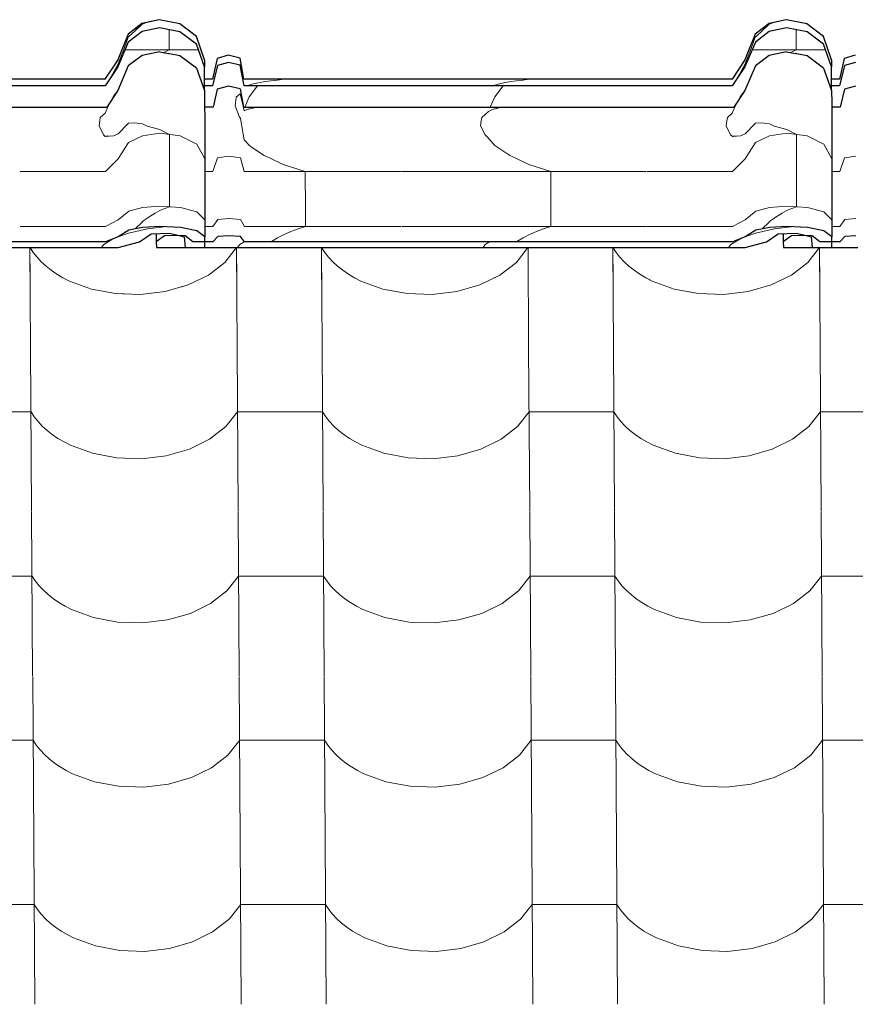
# Model space of a CAD drawing. Header units: millimetres. Extents: x -29001 to 109416, y -1251 to 13451.
# Tile 92 of 163: x -11887 to -11414, y 10428 to 10985. Entities that reach past the tile are written whole.
import ezdxf

# ---------------------------------------------------------------- set-up
doc = ezdxf.new("R2010")
doc.units = ezdxf.units.MM
doc.header["$MEASUREMENT"] = 0
for name, color, linetype in [('POHLED JIŽNÍ_1_Konstrukce - nosné', 7, 'Continuous'), ('POHLED JIŽNÍ_1_Nové_Konstrukce - krov', 7, 'Continuous'), ('POHLED JIŽNÍ_1_Nové_Konstrukce - střechy a skořepiny', 7, 'Continuous'), ('POHLED JIŽNÍ_1_Nové_Výplně - Povrchové', 7, 'Continuous')]:
    doc.layers.add(name, color=color, linetype=linetype)

# ---------------------------------------------------------------- blocks, each defined once
blk = doc.blocks.new('*X1', base_point=(-31394.74, -25864.88))
at = {"layer": 'POHLED JIŽNÍ_1_Nové_Výplně - Povrchové', "color": 21, "linetype": 'Continuous', "lineweight": 20, "true_color": 0xffaaaa}
for p, q in [((-11881.14, 10856.09), (-11880.79, 10799.61)), ((-11881.12, 10856.09), (-11879.3, 10853.33)), ((-11879.3, 10853.33), (-11877.16, 10850.64)), ((-11770.79, 10847.74), (-11764.21, 10856.09)), ((-11764.18, 10856.09), (-11763.83, 10799.61)), ((-11716.14, 10856.09), (-11715.79, 10799.61)), ((-11716.12, 10856.09), (-11714.3, 10853.33)), ((-11714.3, 10853.33), (-11712.16, 10850.64)), ((-11605.8, 10847.74), (-11599.21, 10856.09)), ((-11599.18, 10856.09), (-11598.83, 10799.61)), ((-11551.15, 10856.09), (-11550.79, 10799.61)), ((-11551.12, 10856.09), (-11549.31, 10853.33)), ((-11549.31, 10853.33), (-11547.17, 10850.64)), ((-11440.8, 10847.74), (-11434.21, 10856.09)), ((-11434.18, 10856.09), (-11433.83, 10799.61)), ((-11877.16, 10850.64), (-11874.74, 10848.05)), ((-11874.74, 10848.05), (-11872.04, 10845.59)), ((-11780.06, 10840.57), (-11770.79, 10847.74)), ((-11712.16, 10850.64), (-11709.74, 10848.05)), ((-11709.74, 10848.05), (-11707.04, 10845.59)), ((-11615.06, 10840.57), (-11605.8, 10847.74)), ((-11547.17, 10850.64), (-11544.74, 10848.05)), ((-11544.74, 10848.05), (-11542.05, 10845.59)), ((-11450.06, 10840.57), (-11440.8, 10847.74)), ((-11872.04, 10845.59), (-11869.09, 10843.26)), ((-11869.09, 10843.26), (-11865.89, 10841.08)), ((-11865.89, 10841.08), (-11862.46, 10839.06)), ((-11791.5, 10834.98), (-11780.06, 10840.57)), ((-11707.04, 10845.59), (-11704.09, 10843.26)), ((-11704.09, 10843.26), (-11700.89, 10841.08)), ((-11700.89, 10841.08), (-11697.47, 10839.06)), ((-11626.5, 10834.98), (-11615.06, 10840.57)), ((-11542.05, 10845.59), (-11539.09, 10843.26)), ((-11539.09, 10843.26), (-11535.89, 10841.08)), ((-11535.89, 10841.08), (-11532.47, 10839.06)), ((-11461.51, 10834.98), (-11450.06, 10840.57)), ((-11862.46, 10839.06), (-11858.83, 10837.21)), ((-11858.83, 10837.21), (-11846.36, 10832.64)), ((-11804.54, 10831.25), (-11791.5, 10834.98)), ((-11697.47, 10839.06), (-11693.83, 10837.21)), ((-11693.83, 10837.21), (-11681.36, 10832.64)), ((-11639.54, 10831.25), (-11626.5, 10834.98)), ((-11532.47, 10839.06), (-11528.84, 10837.21)), ((-11528.84, 10837.21), (-11516.36, 10832.64)), ((-11474.54, 10831.25), (-11461.51, 10834.98)), ((-11846.36, 10832.64), (-11832.68, 10830.05)), ((-11832.68, 10830.05), (-11818.5, 10829.58)), ((-11818.5, 10829.58), (-11804.54, 10831.25)), ((-11681.36, 10832.64), (-11667.69, 10830.05)), ((-11667.69, 10830.05), (-11653.5, 10829.58)), ((-11653.5, 10829.58), (-11639.54, 10831.25)), ((-11516.36, 10832.64), (-11502.69, 10830.05)), ((-11502.69, 10830.05), (-11488.51, 10829.58)), ((-11488.51, 10829.58), (-11474.54, 10831.25)), ((-11880.79, 10799.27), (-11880.21, 10706.6)), ((-11763.82, 10799.27), (-11763.24, 10706.6)), ((-11715.79, 10799.27), (-11715.21, 10706.6)), ((-11598.83, 10799.27), (-11598.25, 10706.6)), ((-11550.79, 10799.27), (-11550.21, 10706.6)), ((-11433.83, 10799.27), (-11433.25, 10706.6)), ((-11880.56, 10763.12), (-11904.58, 10763.12)), ((-11880.56, 10763.12), (-11878.72, 10760.33)), ((-11770.21, 10754.73), (-11763.6, 10763.12)), ((-11739.58, 10763.12), (-11763.6, 10763.12)), ((-11715.56, 10763.12), (-11739.58, 10763.12)), ((-11715.56, 10763.12), (-11713.72, 10760.33)), ((-11605.22, 10754.73), (-11598.6, 10763.12)), ((-11574.58, 10763.12), (-11598.6, 10763.12)), ((-11550.57, 10763.12), (-11574.58, 10763.12)), ((-11550.57, 10763.12), (-11548.72, 10760.33)), ((-11440.22, 10754.73), (-11433.6, 10763.12)), ((-11409.59, 10763.12), (-11433.6, 10763.12)), ((-11878.72, 10760.33), (-11876.58, 10757.63)), ((-11876.58, 10757.63), (-11874.16, 10755.04)), ((-11713.72, 10760.33), (-11711.58, 10757.63)), ((-11711.58, 10757.63), (-11709.16, 10755.04)), ((-11548.72, 10760.33), (-11546.59, 10757.63)), ((-11546.59, 10757.63), (-11544.16, 10755.04)), ((-11874.16, 10755.04), (-11871.46, 10752.58)), ((-11871.46, 10752.58), (-11868.51, 10750.25)), ((-11779.48, 10747.56), (-11770.21, 10754.73)), ((-11709.16, 10755.04), (-11706.46, 10752.58)), ((-11706.46, 10752.58), (-11703.51, 10750.25)), ((-11614.48, 10747.56), (-11605.22, 10754.73)), ((-11544.16, 10755.04), (-11541.47, 10752.58)), ((-11541.47, 10752.58), (-11538.51, 10750.25)), ((-11449.48, 10747.56), (-11440.22, 10754.73)), ((-11868.51, 10750.25), (-11865.31, 10748.07)), ((-11865.31, 10748.07), (-11861.88, 10746.05)), ((-11861.88, 10746.05), (-11858.25, 10744.21)), ((-11790.92, 10741.97), (-11779.48, 10747.56)), ((-11703.51, 10750.25), (-11700.31, 10748.07)), ((-11700.31, 10748.07), (-11696.88, 10746.05)), ((-11696.88, 10746.05), (-11693.25, 10744.21)), ((-11625.92, 10741.97), (-11614.48, 10747.56)), ((-11538.51, 10750.25), (-11535.31, 10748.07)), ((-11535.31, 10748.07), (-11531.89, 10746.05)), ((-11531.89, 10746.05), (-11528.25, 10744.21)), ((-11460.93, 10741.97), (-11449.48, 10747.56)), ((-11858.25, 10744.21), (-11845.78, 10739.63)), ((-11803.96, 10738.24), (-11790.92, 10741.97)), ((-11693.25, 10744.21), (-11680.78, 10739.63)), ((-11638.96, 10738.24), (-11625.92, 10741.97)), ((-11528.25, 10744.21), (-11515.78, 10739.63)), ((-11473.96, 10738.24), (-11460.93, 10741.97)), ((-11845.78, 10739.63), (-11832.1, 10737.05)), ((-11832.1, 10737.05), (-11817.92, 10736.57)), ((-11817.92, 10736.57), (-11803.96, 10738.24)), ((-11680.78, 10739.63), (-11667.1, 10737.05)), ((-11667.1, 10737.05), (-11652.92, 10736.57)), ((-11652.92, 10736.57), (-11638.96, 10738.24)), ((-11515.78, 10739.63), (-11502.11, 10737.05)), ((-11502.11, 10737.05), (-11487.93, 10736.57)), ((-11487.93, 10736.57), (-11473.96, 10738.24)), ((-11880.2, 10706.27), (-11879.63, 10613.59)), ((-11763.24, 10706.27), (-11762.66, 10613.59)), ((-11715.21, 10706.27), (-11714.63, 10613.59)), ((-11598.24, 10706.27), (-11597.66, 10613.59)), ((-11550.21, 10706.27), (-11549.63, 10613.59)), ((-11433.25, 10706.27), (-11432.67, 10613.59)), ((-11879.98, 10670.11), (-11904, 10670.11)), ((-11879.98, 10670.11), (-11878.14, 10667.32)), ((-11769.63, 10661.72), (-11763.02, 10670.11)), ((-11739, 10670.11), (-11763.02, 10670.11)), ((-11714.98, 10670.11), (-11739, 10670.11)), ((-11714.98, 10670.11), (-11713.14, 10667.32)), ((-11604.63, 10661.72), (-11598.02, 10670.11)), ((-11574, 10670.11), (-11598.02, 10670.11)), ((-11549.98, 10670.11), (-11574, 10670.11)), ((-11549.98, 10670.11), (-11548.14, 10667.32)), ((-11439.64, 10661.72), (-11433.02, 10670.11)), ((-11409, 10670.11), (-11433.02, 10670.11)), ((-11878.14, 10667.32), (-11876, 10664.62)), ((-11876, 10664.62), (-11873.58, 10662.03)), ((-11873.58, 10662.03), (-11870.88, 10659.57)), ((-11713.14, 10667.32), (-11711, 10664.62)), ((-11711, 10664.62), (-11708.58, 10662.03)), ((-11708.58, 10662.03), (-11705.88, 10659.57)), ((-11548.14, 10667.32), (-11546, 10664.62)), ((-11546, 10664.62), (-11543.58, 10662.03)), ((-11543.58, 10662.03), (-11540.88, 10659.57)), ((-11870.88, 10659.57), (-11867.92, 10657.24)), ((-11867.92, 10657.24), (-11864.73, 10655.06)), ((-11778.9, 10654.55), (-11769.63, 10661.72)), ((-11705.88, 10659.57), (-11702.93, 10657.24)), ((-11702.93, 10657.24), (-11699.73, 10655.06)), ((-11613.9, 10654.55), (-11604.63, 10661.72)), ((-11540.88, 10659.57), (-11537.93, 10657.24)), ((-11537.93, 10657.24), (-11534.73, 10655.06)), ((-11448.9, 10654.55), (-11439.64, 10661.72)), ((-11864.73, 10655.06), (-11861.3, 10653.04)), ((-11861.3, 10653.04), (-11857.67, 10651.2)), ((-11857.67, 10651.2), (-11845.2, 10646.62)), ((-11790.34, 10648.96), (-11778.9, 10654.55)), ((-11699.73, 10655.06), (-11696.3, 10653.04)), ((-11696.3, 10653.04), (-11692.67, 10651.2)), ((-11692.67, 10651.2), (-11680.2, 10646.62)), ((-11625.34, 10648.96), (-11613.9, 10654.55)), ((-11534.73, 10655.06), (-11531.31, 10653.04)), ((-11531.31, 10653.04), (-11527.67, 10651.2)), ((-11527.67, 10651.2), (-11515.2, 10646.62)), ((-11460.34, 10648.96), (-11448.9, 10654.55)), ((-11845.2, 10646.62), (-11831.52, 10644.04)), ((-11817.34, 10643.57), (-11803.37, 10645.24)), ((-11803.37, 10645.24), (-11790.34, 10648.96)), ((-11680.2, 10646.62), (-11666.52, 10644.04)), ((-11652.34, 10643.57), (-11638.38, 10645.24)), ((-11638.38, 10645.24), (-11625.34, 10648.96)), ((-11515.2, 10646.62), (-11501.53, 10644.04)), ((-11487.34, 10643.57), (-11473.38, 10645.24)), ((-11473.38, 10645.24), (-11460.34, 10648.96)), ((-11831.52, 10644.04), (-11817.34, 10643.57)), ((-11666.52, 10644.04), (-11652.34, 10643.57)), ((-11501.53, 10644.04), (-11487.34, 10643.57)), ((-11879.62, 10613.26), (-11879.04, 10520.58)), ((-11762.66, 10613.26), (-11762.08, 10520.58)), ((-11714.63, 10613.26), (-11714.05, 10520.58)), ((-11597.66, 10613.26), (-11597.08, 10520.58)), ((-11549.63, 10613.26), (-11549.05, 10520.58)), ((-11432.67, 10613.26), (-11432.09, 10520.58)), ((-11879.4, 10577.1), (-11903.41, 10577.1)), ((-11879.4, 10577.1), (-11877.56, 10574.31)), ((-11877.56, 10574.31), (-11875.42, 10571.61)), ((-11769.05, 10568.71), (-11762.43, 10577.1)), ((-11738.42, 10577.1), (-11762.43, 10577.1)), ((-11714.4, 10577.1), (-11738.42, 10577.1)), ((-11714.4, 10577.1), (-11712.56, 10574.31)), ((-11712.56, 10574.31), (-11710.42, 10571.61)), ((-11604.05, 10568.71), (-11597.44, 10577.1)), ((-11573.42, 10577.1), (-11597.44, 10577.1)), ((-11549.4, 10577.1), (-11573.42, 10577.1)), ((-11549.4, 10577.1), (-11547.56, 10574.31)), ((-11547.56, 10574.31), (-11545.42, 10571.61)), ((-11439.05, 10568.71), (-11432.44, 10577.1)), ((-11408.42, 10577.1), (-11432.44, 10577.1)), ((-11875.42, 10571.61), (-11872.99, 10569.02)), ((-11872.99, 10569.02), (-11870.3, 10566.56)), ((-11778.31, 10561.54), (-11769.05, 10568.71)), ((-11710.42, 10571.61), (-11708, 10569.02)), ((-11708, 10569.02), (-11705.3, 10566.56)), ((-11613.32, 10561.54), (-11604.05, 10568.71)), ((-11545.42, 10571.61), (-11543, 10569.02)), ((-11543, 10569.02), (-11540.3, 10566.56)), ((-11448.32, 10561.54), (-11439.05, 10568.71)), ((-11870.3, 10566.56), (-11867.34, 10564.23)), ((-11867.34, 10564.23), (-11864.14, 10562.05)), ((-11864.14, 10562.05), (-11860.72, 10560.04)), ((-11789.76, 10555.95), (-11778.31, 10561.54)), ((-11705.3, 10566.56), (-11702.34, 10564.23)), ((-11702.34, 10564.23), (-11699.15, 10562.05)), ((-11699.15, 10562.05), (-11695.72, 10560.04)), ((-11624.76, 10555.95), (-11613.32, 10561.54)), ((-11540.3, 10566.56), (-11537.35, 10564.23)), ((-11537.35, 10564.23), (-11534.15, 10562.05)), ((-11534.15, 10562.05), (-11530.72, 10560.04)), ((-11459.76, 10555.95), (-11448.32, 10561.54)), ((-11860.72, 10560.04), (-11857.09, 10558.19)), ((-11857.09, 10558.19), (-11844.61, 10553.61)), ((-11802.79, 10552.23), (-11789.76, 10555.95)), ((-11695.72, 10560.04), (-11692.09, 10558.19)), ((-11692.09, 10558.19), (-11679.62, 10553.61)), ((-11637.8, 10552.23), (-11624.76, 10555.95)), ((-11530.72, 10560.04), (-11527.09, 10558.19)), ((-11527.09, 10558.19), (-11514.62, 10553.61)), ((-11472.8, 10552.23), (-11459.76, 10555.95)), ((-11844.61, 10553.61), (-11830.94, 10551.03)), ((-11830.94, 10551.03), (-11816.76, 10550.56)), ((-11816.76, 10550.56), (-11802.79, 10552.23)), ((-11679.62, 10553.61), (-11665.94, 10551.03)), ((-11665.94, 10551.03), (-11651.76, 10550.56)), ((-11651.76, 10550.56), (-11637.8, 10552.23)), ((-11514.62, 10553.61), (-11500.94, 10551.03)), ((-11500.94, 10551.03), (-11486.76, 10550.56)), ((-11486.76, 10550.56), (-11472.8, 10552.23)), ((-11879.04, 10520.25), (-11878.46, 10427.57)), ((-11762.08, 10520.25), (-11761.5, 10427.57)), ((-11714.04, 10520.25), (-11713.46, 10427.57)), ((-11597.08, 10520.25), (-11596.5, 10427.57)), ((-11549.05, 10520.25), (-11548.47, 10427.57)), ((-11432.08, 10520.25), (-11431.5, 10427.57)), ((-11878.82, 10484.09), (-11902.83, 10484.09)), ((-11878.82, 10484.09), (-11876.97, 10481.3)), ((-11768.47, 10475.7), (-11761.85, 10484.09)), ((-11737.84, 10484.09), (-11761.85, 10484.09)), ((-11713.82, 10484.09), (-11737.84, 10484.09)), ((-11713.82, 10484.09), (-11711.98, 10481.3)), ((-11603.47, 10475.7), (-11596.86, 10484.09)), ((-11572.84, 10484.09), (-11596.86, 10484.09)), ((-11548.82, 10484.09), (-11572.84, 10484.09)), ((-11548.82, 10484.09), (-11546.98, 10481.3)), ((-11438.47, 10475.7), (-11431.86, 10484.09)), ((-11407.84, 10484.09), (-11431.86, 10484.09)), ((-11876.97, 10481.3), (-11874.84, 10478.6)), ((-11874.84, 10478.6), (-11872.41, 10476.01)), ((-11711.98, 10481.3), (-11709.84, 10478.6)), ((-11709.84, 10478.6), (-11707.41, 10476.01)), ((-11546.98, 10481.3), (-11544.84, 10478.6)), ((-11544.84, 10478.6), (-11542.42, 10476.01)), ((-11872.41, 10476.01), (-11869.72, 10473.55)), ((-11869.72, 10473.55), (-11866.76, 10471.22)), ((-11777.73, 10468.53), (-11768.47, 10475.7)), ((-11707.41, 10476.01), (-11704.72, 10473.55)), ((-11704.72, 10473.55), (-11701.76, 10471.22)), ((-11612.74, 10468.53), (-11603.47, 10475.7)), ((-11542.42, 10476.01), (-11539.72, 10473.55)), ((-11539.72, 10473.55), (-11536.77, 10471.22)), ((-11447.74, 10468.53), (-11438.47, 10475.7)), ((-11866.76, 10471.22), (-11863.56, 10469.04)), ((-11863.56, 10469.04), (-11860.14, 10467.03)), ((-11860.14, 10467.03), (-11856.5, 10465.18)), ((-11789.18, 10462.94), (-11777.73, 10468.53)), ((-11701.76, 10471.22), (-11698.56, 10469.04)), ((-11698.56, 10469.04), (-11695.14, 10467.03)), ((-11695.14, 10467.03), (-11691.51, 10465.18)), ((-11624.18, 10462.94), (-11612.74, 10468.53)), ((-11536.77, 10471.22), (-11533.57, 10469.04)), ((-11533.57, 10469.04), (-11530.14, 10467.03)), ((-11530.14, 10467.03), (-11526.51, 10465.18)), ((-11459.18, 10462.94), (-11447.74, 10468.53)), ((-11856.5, 10465.18), (-11844.03, 10460.61)), ((-11802.21, 10459.22), (-11789.18, 10462.94)), ((-11691.51, 10465.18), (-11679.04, 10460.61)), ((-11637.21, 10459.22), (-11624.18, 10462.94)), ((-11526.51, 10465.18), (-11514.04, 10460.61)), ((-11472.22, 10459.22), (-11459.18, 10462.94)), ((-11844.03, 10460.61), (-11830.36, 10458.02)), ((-11830.36, 10458.02), (-11816.18, 10457.55)), ((-11816.18, 10457.55), (-11802.21, 10459.22)), ((-11679.04, 10460.61), (-11665.36, 10458.02)), ((-11665.36, 10458.02), (-11651.18, 10457.55)), ((-11651.18, 10457.55), (-11637.21, 10459.22)), ((-11514.04, 10460.61), (-11500.36, 10458.02)), ((-11500.36, 10458.02), (-11486.18, 10457.55)), ((-11486.18, 10457.55), (-11472.22, 10459.22))]:
    blk.add_line(p, q, dxfattribs=at)
blk = doc.blocks.new('*X2', base_point=(-31394.74, -25864.88))
at = {"layer": 'POHLED JIŽNÍ_1_Nové_Konstrukce - střechy a skořepiny', "color": 21, "linetype": 'Continuous', "lineweight": 20, "true_color": 0xffaaaa}
for p, q in [((-11881.14, 10856.09), (-11881.03, 10838.39)), ((-11881.12, 10856.09), (-11879.3, 10853.33)), ((-11879.3, 10853.33), (-11877.16, 10850.64)), ((-11770.79, 10847.74), (-11764.21, 10856.09)), ((-11764.18, 10856.09), (-11764.07, 10838.22)), ((-11716.14, 10856.09), (-11716.03, 10838.15)), ((-11716.12, 10856.09), (-11714.3, 10853.33)), ((-11714.3, 10853.33), (-11712.16, 10850.64)), ((-11605.8, 10847.74), (-11599.21, 10856.09)), ((-11599.18, 10856.09), (-11599.07, 10837.97)), ((-11551.15, 10856.09), (-11551.03, 10837.9)), ((-11551.12, 10856.09), (-11549.31, 10853.33)), ((-11549.31, 10853.33), (-11547.17, 10850.64)), ((-11440.8, 10847.74), (-11434.21, 10856.09)), ((-11434.18, 10856.09), (-11434.05, 10834.53)), ((-11877.16, 10850.64), (-11874.74, 10848.05)), ((-11874.74, 10848.05), (-11872.04, 10845.59)), ((-11780.06, 10840.57), (-11770.79, 10847.74)), ((-11712.16, 10850.64), (-11709.74, 10848.05)), ((-11709.74, 10848.05), (-11707.04, 10845.59)), ((-11615.06, 10840.57), (-11605.8, 10847.74)), ((-11547.17, 10850.64), (-11544.74, 10848.05)), ((-11544.74, 10848.05), (-11542.05, 10845.59)), ((-11450.06, 10840.57), (-11440.8, 10847.74)), ((-11872.04, 10845.59), (-11869.09, 10843.26)), ((-11869.09, 10843.26), (-11865.89, 10841.08)), ((-11865.89, 10841.08), (-11862.46, 10839.06)), ((-11791.5, 10834.98), (-11780.06, 10840.57)), ((-11707.04, 10845.59), (-11704.09, 10843.26)), ((-11704.09, 10843.26), (-11700.89, 10841.08)), ((-11700.89, 10841.08), (-11697.47, 10839.06)), ((-11620.31, 10838), (-11615.06, 10840.57)), ((-11542.05, 10845.59), (-11539.09, 10843.26)), ((-11539.09, 10843.26), (-11535.89, 10841.08)), ((-11535.89, 10841.08), (-11532.47, 10839.06)), ((-11461.51, 10834.98), (-11450.06, 10840.57)), ((-11862.46, 10839.06), (-11858.83, 10837.21)), ((-11858.83, 10837.21), (-11846.36, 10832.64)), ((-11795.15, 10833.94), (-11791.5, 10834.98)), ((-11697.47, 10839.06), (-11695.61, 10838.12)), ((-11532.47, 10839.06), (-11530.12, 10837.87)), ((-11474.54, 10831.25), (-11461.51, 10834.98)), ((-11846.36, 10832.64), (-11832.68, 10830.05)), ((-11832.68, 10830.05), (-11824.93, 10829.8)), ((-11508.18, 10831.09), (-11502.69, 10830.05)), ((-11502.69, 10830.05), (-11488.51, 10829.58)), ((-11488.51, 10829.58), (-11474.54, 10831.25))]:
    blk.add_line(p, q, dxfattribs=at)

msp = doc.modelspace()

# ---------------------------------------------------------------- linework, layer by layer
at = {"layer": 'POHLED JIŽNÍ_1_Nové_Konstrukce - krov', "color": 1, "linetype": 'Continuous', "lineweight": 25}
for p, q in [((-11817.73, 10983.03), (-11825.6, 10976.93)), ((-11808, 10985.2), (-11817.73, 10983.03)), ((-11807.87, 10980.54), (-11817.6, 10978.44)), ((-11796.29, 10982.9), (-11807.94, 10985.2)), ((-11796.22, 10978.31), (-11807.87, 10980.54)), ((-11786.9, 10975.64), (-11796.29, 10982.9)), ((-11462.73, 10983.03), (-11470.6, 10976.93)), ((-11453, 10985.2), (-11462.73, 10983.03)), ((-11452.87, 10980.54), (-11462.6, 10978.44)), ((-11441.29, 10982.9), (-11452.94, 10985.2)), ((-11441.22, 10978.31), (-11452.87, 10980.54)), ((-11431.9, 10975.64), (-11441.29, 10982.9)), ((-11825.6, 10976.93), (-11831.47, 10962.56)), ((-11817.6, 10978.44), (-11825.48, 10972.52)), ((-11786.84, 10971.28), (-11796.22, 10978.31)), ((-11782.36, 10962.56), (-11786.9, 10975.64)), ((-11470.6, 10976.93), (-11476.47, 10962.56)), ((-11462.6, 10978.44), (-11470.48, 10972.52)), ((-11431.84, 10971.28), (-11441.22, 10978.31)), ((-11427.36, 10962.56), (-11431.9, 10975.64)), ((-11825.48, 10972.52), (-11831.35, 10958.59)), ((-11782.31, 10958.59), (-11786.84, 10971.28)), ((-11470.48, 10972.52), (-11476.36, 10958.59)), ((-11427.31, 10958.59), (-11431.84, 10971.28)), ((-11817.61, 10964.91), (-11825.48, 10959)), ((-11807.88, 10967.02), (-11817.61, 10964.91)), ((-11807.88, 10967.02), (-11802.81, 10966.05)), ((-11802.23, 10965.94), (-11802.81, 10966.05)), ((-11802.4, 10966.08), (-11802.23, 10965.94)), ((-11796.23, 10964.79), (-11802.23, 10965.94)), ((-11786.85, 10957.75), (-11796.23, 10964.79)), ((-11775.18, 10963.3), (-11777.85, 10951.44)), ((-11768.95, 10965.04), (-11775.18, 10963.3)), ((-11762.16, 10963.47), (-11768.89, 10965.04)), ((-11759.98, 10951.44), (-11762.16, 10963.47)), ((-11462.61, 10964.91), (-11470.49, 10959)), ((-11452.88, 10967.02), (-11462.61, 10964.91)), ((-11452.88, 10967.02), (-11447.82, 10966.05)), ((-11447.24, 10965.94), (-11447.82, 10966.05)), ((-11447.4, 10966.08), (-11447.24, 10965.94)), ((-11441.23, 10964.79), (-11447.24, 10965.94)), ((-11431.85, 10957.75), (-11441.23, 10964.79)), ((-11420.18, 10963.3), (-11422.85, 10951.44)), ((-11413.95, 10965.04), (-11420.18, 10963.3)), ((-11831.47, 10962.56), (-11838.68, 10951.44)), ((-11831.35, 10958.59), (-11838.58, 10947.81)), ((-11825.48, 10959), (-11831.36, 10945.07)), ((-11786.85, 10957.75), (-11782.32, 10945.07)), ((-11782.36, 10962.56), (-11782.31, 10958.59)), ((-11782.31, 10947.81), (-11782.31, 10958.59)), ((-11775.07, 10959.31), (-11777.75, 10947.81)), ((-11768.83, 10961), (-11775.07, 10959.31)), ((-11762.11, 10959.47), (-11768.83, 10961)), ((-11759.93, 10947.81), (-11762.11, 10959.47)), ((-11476.47, 10962.56), (-11483.68, 10951.44)), ((-11476.36, 10958.59), (-11483.58, 10947.81)), ((-11470.49, 10959), (-11476.36, 10945.07)), ((-11431.85, 10957.75), (-11427.32, 10945.07)), ((-11427.36, 10962.56), (-11427.31, 10958.59)), ((-11427.32, 10947.81), (-11427.31, 10958.59)), ((-11420.07, 10959.31), (-11422.75, 10947.81)), ((-11413.83, 10961), (-11420.07, 10959.31)), ((-11844.17, 10951.44), (-12109.74, 10951.44)), ((-11844.12, 10947.81), (-12109.69, 10947.81)), ((-11838.63, 10951.44), (-11844.17, 10951.44)), ((-11838.58, 10947.81), (-11844.12, 10947.81)), ((-11777.75, 10947.81), (-11783.29, 10947.81)), ((-11782.32, 10945.07), (-11782.31, 10947.81)), ((-11777.8, 10951.44), (-11782.31, 10951.44)), ((-11768.84, 10947.48), (-11775.08, 10945.79)), ((-11762.12, 10945.95), (-11768.84, 10947.48)), ((-11754.74, 10951.44), (-11759.98, 10951.44)), ((-11754.69, 10947.81), (-11759.93, 10947.81)), ((-11489.17, 10951.44), (-11754.74, 10951.44)), ((-11489.12, 10947.81), (-11754.69, 10947.81)), ((-11483.63, 10951.44), (-11489.17, 10951.44)), ((-11483.58, 10947.81), (-11489.12, 10947.81)), ((-11422.75, 10947.81), (-11428.3, 10947.81)), ((-11427.32, 10945.07), (-11427.32, 10947.81)), ((-11422.8, 10951.44), (-11427.31, 10951.44)), ((-11413.84, 10947.48), (-11420.08, 10945.79)), ((-11831.36, 10945.07), (-11837.63, 10935.71)), ((-11782.32, 10945.07), (-11782.27, 10938.09)), ((-11775.08, 10945.79), (-11777.42, 10935.71)), ((-11762.12, 10945.95), (-11760.2, 10935.71)), ((-11476.36, 10945.07), (-11482.63, 10935.71)), ((-11427.32, 10945.07), (-11427.27, 10938.09)), ((-11420.08, 10945.79), (-11422.42, 10935.71)), ((-12115.2, 10935.71), (-11837.63, 10935.71)), ((-11782.27, 10938.09), (-11782.23, 10927.87)), ((-11777.42, 10935.71), (-11782.26, 10935.71)), ((-11760.2, 10935.71), (-11482.63, 10935.71)), ((-11427.27, 10938.09), (-11427.23, 10927.87)), ((-11422.42, 10935.71), (-11427.26, 10935.71)), ((-11782.23, 10927.87), (-11782.19, 10914.75)), ((-11427.23, 10927.87), (-11427.19, 10914.75)), ((-11782.19, 10914.75), (-11782.16, 10899.1)), ((-11427.19, 10914.75), (-11427.16, 10899.1)), ((-11782.16, 10899.1), (-11782.13, 10881.41)), ((-11427.16, 10899.1), (-11427.13, 10881.41)), ((-11782.13, 10881.41), (-11782.11, 10862.22)), ((-11427.13, 10881.41), (-11427.11, 10862.22)), ((-11825.26, 10865.95), (-11831.16, 10862.22)), ((-11817.37, 10867.54), (-11825.26, 10865.95)), ((-11819.15, 10859.33), (-11812.5, 10864)), ((-11807.64, 10868.1), (-11817.37, 10867.54)), ((-11812.5, 10864), (-11802.19, 10864.23)), ((-11809.69, 10864.06), (-11809.68, 10859.33)), ((-11804.93, 10862.76), (-11809.68, 10859.33)), ((-11795.99, 10867.5), (-11807.64, 10868.1)), ((-11798.89, 10863.02), (-11804.93, 10862.76)), ((-11802.19, 10864.23), (-11796.75, 10862.92)), ((-11793.33, 10862.76), (-11798.89, 10863.02)), ((-11796.75, 10862.92), (-11793.85, 10862.22)), ((-11786.62, 10865.62), (-11795.99, 10867.5)), ((-11788.97, 10859.33), (-11793.33, 10862.76)), ((-11782.11, 10862.22), (-11786.62, 10865.62)), ((-11768.63, 10862.87), (-11774.88, 10862.41)), ((-11761.91, 10862.46), (-11768.63, 10862.87)), ((-11470.26, 10865.95), (-11476.16, 10862.22)), ((-11462.37, 10867.54), (-11470.26, 10865.95)), ((-11464.15, 10859.33), (-11457.5, 10864)), ((-11452.64, 10868.1), (-11462.37, 10867.54)), ((-11457.5, 10864), (-11447.19, 10864.23)), ((-11454.69, 10864.06), (-11454.69, 10859.33)), ((-11449.93, 10862.76), (-11454.69, 10859.33)), ((-11440.99, 10867.5), (-11452.64, 10868.1)), ((-11443.89, 10863.02), (-11449.93, 10862.76)), ((-11447.19, 10864.23), (-11441.75, 10862.92)), ((-11438.33, 10862.76), (-11443.89, 10863.02)), ((-11441.75, 10862.92), (-11438.85, 10862.22)), ((-11431.62, 10865.62), (-11440.99, 10867.5)), ((-11433.97, 10859.33), (-11438.33, 10862.76)), ((-11427.11, 10862.22), (-11431.62, 10865.62)), ((-11413.64, 10862.87), (-11419.88, 10862.41)), ((-11843.95, 10859.33), (-12109.52, 10859.33)), ((-11838.41, 10859.33), (-11843.95, 10859.33)), ((-11831.16, 10862.22), (-11838.41, 10859.33)), ((-11831.27, 10856.09), (-11819.15, 10859.33)), ((-11809.68, 10859.33), (-11809.57, 10856.09)), ((-11793.85, 10862.22), (-11793.34, 10856.09)), ((-11783.8, 10859.33), (-11788.97, 10859.33)), ((-11777.57, 10859.33), (-11783.8, 10859.33)), ((-11782.17, 10856.09), (-11782.14, 10859.33)), ((-11782.14, 10859.33), (-11782.11, 10862.22)), ((-11774.88, 10862.41), (-11777.57, 10859.33)), ((-11759.75, 10859.33), (-11761.91, 10862.46)), ((-11754.52, 10859.33), (-11759.75, 10859.33)), ((-11488.95, 10859.33), (-11754.52, 10859.33)), ((-11483.41, 10859.33), (-11488.95, 10859.33)), ((-11476.16, 10862.22), (-11483.41, 10859.33)), ((-11476.27, 10856.09), (-11464.15, 10859.33)), ((-11454.69, 10859.33), (-11454.57, 10856.09)), ((-11438.85, 10862.22), (-11438.34, 10856.09)), ((-11428.8, 10859.33), (-11433.97, 10859.33)), ((-11422.57, 10859.33), (-11428.8, 10859.33)), ((-11427.17, 10856.09), (-11427.14, 10859.33)), ((-11427.14, 10859.33), (-11427.11, 10862.22)), ((-11419.88, 10862.41), (-11422.57, 10859.33)), ((-12122.42, 10856.09), (-11831.27, 10856.09)), ((-11809.57, 10856.09), (-11794.63, 10856.09)), ((-11794.63, 10856.09), (-11793.34, 10856.09)), ((-11793.34, 10856.09), (-11782.17, 10856.09)), ((-11782.17, 10856.09), (-11767.42, 10856.09)), ((-11767.42, 10856.09), (-11476.27, 10856.09)), ((-11454.57, 10856.09), (-11439.63, 10856.09)), ((-11439.63, 10856.09), (-11438.34, 10856.09)), ((-11438.34, 10856.09), (-11427.17, 10856.09)), ((-11427.17, 10856.09), (-11412.42, 10856.09))]:
    msp.add_line(p, q, dxfattribs=at)
at = {"layer": 'POHLED JIŽNÍ_1_Nové_Konstrukce - krov', "color": 21, "linetype": 'Continuous', "lineweight": 20, "true_color": 0xffaaaa}
for p, q in [((-11817.68, 10983.03), (-11825.55, 10976.93)), ((-11818.18, 10982.11), (-11821.65, 10978.88)), ((-11817.66, 10982.59), (-11818.18, 10982.11)), ((-11807.96, 10985.2), (-11817.68, 10983.03)), ((-11814.51, 10983.72), (-11817.66, 10982.59)), ((-11814.43, 10983.75), (-11814.51, 10983.72)), ((-11810.65, 10984.6), (-11814.43, 10983.75)), ((-11807.95, 10985.2), (-11810.65, 10984.6)), ((-11462.68, 10983.03), (-11470.55, 10976.93)), ((-11463.18, 10982.11), (-11466.65, 10978.88)), ((-11462.66, 10982.59), (-11463.18, 10982.11)), ((-11452.96, 10985.2), (-11462.68, 10983.03)), ((-11459.51, 10983.72), (-11462.66, 10982.59)), ((-11459.43, 10983.75), (-11459.51, 10983.72)), ((-11455.65, 10984.6), (-11459.43, 10983.75)), ((-11452.95, 10985.2), (-11455.65, 10984.6)), ((-11825.55, 10976.93), (-11831.42, 10962.56)), ((-11825.55, 10976.93), (-11831.42, 10962.56)), ((-11825.51, 10975.21), (-11827.91, 10968.92)), ((-11825.51, 10975.21), (-11827.91, 10968.92)), ((-11824.9, 10975.8), (-11825.51, 10975.21)), ((-11821.65, 10978.88), (-11824.9, 10975.8)), ((-11802.37, 10979.49), (-11802.38, 10968.08)), ((-11470.55, 10976.93), (-11476.42, 10962.56)), ((-11470.55, 10976.93), (-11476.42, 10962.56)), ((-11470.51, 10975.21), (-11472.91, 10968.92)), ((-11470.51, 10975.21), (-11472.91, 10968.92)), ((-11469.9, 10975.8), (-11470.51, 10975.21)), ((-11466.65, 10978.88), (-11469.9, 10975.8)), ((-11447.37, 10979.49), (-11447.38, 10968.08)), ((-11827.91, 10968.92), (-11830.67, 10961.67)), ((-11827.91, 10968.92), (-11830.67, 10961.67)), ((-11472.91, 10968.92), (-11475.67, 10961.67)), ((-11472.91, 10968.92), (-11475.67, 10961.67)), ((-11785.69, 10968.08), (-11827.35, 10968.08)), ((-11805.37, 10966.54), (-11802.38, 10968.08)), ((-11775.14, 10963.3), (-11777.81, 10951.44)), ((-11775.14, 10963.3), (-11777.81, 10951.44)), ((-11768.9, 10965.04), (-11775.14, 10963.3)), ((-11430.7, 10968.08), (-11472.35, 10968.08)), ((-11450.38, 10966.54), (-11447.38, 10968.08)), ((-11420.14, 10963.3), (-11422.81, 10951.44)), ((-11420.14, 10963.3), (-11422.81, 10951.44)), ((-11413.9, 10965.04), (-11420.14, 10963.3)), ((-11831.42, 10962.56), (-11838.65, 10951.44)), ((-11831.42, 10962.56), (-11838.65, 10951.44)), ((-11831.37, 10959.77), (-11835.34, 10952.65)), ((-11831.37, 10959.77), (-11835.34, 10952.65)), ((-11830.67, 10961.67), (-11831.37, 10959.77)), ((-11830.67, 10961.67), (-11831.37, 10959.77)), ((-11476.42, 10962.56), (-11483.65, 10951.44)), ((-11476.42, 10962.56), (-11483.65, 10951.44)), ((-11476.37, 10959.77), (-11480.34, 10952.65)), ((-11476.37, 10959.77), (-11480.34, 10952.65)), ((-11475.67, 10961.67), (-11476.37, 10959.77)), ((-11475.67, 10961.67), (-11476.37, 10959.77)), ((-11754.71, 10948.8), (-11758.34, 10947.81)), ((-11757, 10941.56), (-11752.29, 10947.81)), ((-11753.68, 10949.08), (-11754.71, 10948.8)), ((-11750.92, 10949.62), (-11753.68, 10949.08)), ((-11747.91, 10950.12), (-11750.92, 10949.62)), ((-11744.66, 10950.6), (-11747.91, 10950.12)), ((-11741.19, 10951.03), (-11744.66, 10950.6)), ((-11737.51, 10951.43), (-11741.19, 10951.03)), ((-11737.43, 10951.44), (-11737.51, 10951.43)), ((-11614.68, 10949.08), (-11619.34, 10947.81)), ((-11618, 10941.56), (-11613.29, 10947.81)), ((-11611.92, 10949.62), (-11614.68, 10949.08)), ((-11608.91, 10950.12), (-11611.92, 10949.62)), ((-11605.66, 10950.6), (-11608.91, 10950.12)), ((-11602.19, 10951.03), (-11605.66, 10950.6)), ((-11598.51, 10951.43), (-11602.19, 10951.03)), ((-11598.43, 10951.44), (-11598.51, 10951.43)), ((-11834.56, 10940.31), (-11834, 10941.56)), ((-11834.56, 10940.31), (-11834, 10941.56)), ((-11834, 10941.56), (-11831.36, 10945.07)), ((-11834, 10941.56), (-11831.45, 10944.94)), ((-11764.32, 10941.37), (-11764.65, 10939.46)), ((-11762.1, 10943.16), (-11764.32, 10941.37)), ((-11760.49, 10936.24), (-11762.1, 10943.16)), ((-11759.59, 10935.71), (-11757, 10941.56)), ((-11620.59, 10935.71), (-11618, 10941.56)), ((-11479.56, 10940.31), (-11479, 10941.56)), ((-11479.56, 10940.31), (-11479, 10941.56)), ((-11479, 10941.56), (-11476.36, 10945.07)), ((-11479, 10941.56), (-11476.45, 10944.94)), ((-11835.34, 10939.13), (-11837.49, 10934.88)), ((-11835.34, 10939.13), (-11837.49, 10934.88)), ((-11764.65, 10939.46), (-11765, 10936.42)), ((-11765, 10936.42), (-11762.48, 10930.02)), ((-11759.93, 10933.53), (-11760.49, 10936.24)), ((-11754.71, 10935.16), (-11758.35, 10934.29)), ((-11754.71, 10935.16), (-11757.69, 10934.44)), ((-11753.68, 10935.41), (-11754.71, 10935.16)), ((-11753.68, 10935.41), (-11754.71, 10935.16)), ((-11751.9, 10935.71), (-11753.68, 10935.41)), ((-11751.9, 10935.71), (-11753.68, 10935.41)), ((-11614.68, 10935.41), (-11619.35, 10934.29)), ((-11614.68, 10935.41), (-11618.69, 10934.44)), ((-11612.9, 10935.71), (-11614.68, 10935.41)), ((-11612.9, 10935.71), (-11614.68, 10935.41)), ((-11480.35, 10939.13), (-11482.49, 10934.88)), ((-11480.35, 10939.13), (-11482.49, 10934.88)), ((-11841.34, 10929.74), (-11841.66, 10927.97)), ((-11841.34, 10929.74), (-11841.66, 10927.97)), ((-11838.58, 10932.27), (-11841.34, 10929.74)), ((-11838.58, 10932.27), (-11841.34, 10929.74)), ((-11837.49, 10934.88), (-11838.58, 10932.27)), ((-11837.49, 10934.88), (-11838.58, 10932.27)), ((-11762.48, 10930.02), (-11762.03, 10929.48)), ((-11758.35, 10934.29), (-11759.93, 10933.53)), ((-11625.34, 10929.74), (-11625.66, 10927.97)), ((-11621.49, 10933.27), (-11625.34, 10929.74)), ((-11619.35, 10934.29), (-11621.49, 10933.27)), ((-11486.34, 10929.74), (-11486.66, 10927.97)), ((-11486.34, 10929.74), (-11486.66, 10927.97)), ((-11483.58, 10932.27), (-11486.34, 10929.74)), ((-11483.58, 10932.27), (-11486.34, 10929.74)), ((-11482.49, 10934.88), (-11483.58, 10932.27)), ((-11482.49, 10934.88), (-11483.58, 10932.27)), ((-11841.66, 10927.97), (-11842.02, 10925.18)), ((-11841.66, 10927.97), (-11842.02, 10925.18)), ((-11842.02, 10925.18), (-11839.5, 10919.9)), ((-11842.02, 10925.18), (-11839.5, 10919.9)), ((-11831.25, 10920.57), (-11825.5, 10926.48)), ((-11831.25, 10920.57), (-11825.5, 10926.48)), ((-11825.5, 10926.48), (-11825.35, 10926.67)), ((-11825.5, 10926.48), (-11825.35, 10926.67)), ((-11825.35, 10926.67), (-11822.06, 10926.74)), ((-11822.06, 10926.74), (-11817.45, 10926.26)), ((-11817.45, 10926.26), (-11814.75, 10924.9)), ((-11814.75, 10924.9), (-11807.71, 10923.1)), ((-11762.03, 10929.48), (-11761.16, 10924.69)), ((-11761.16, 10924.69), (-11759.85, 10917.22)), ((-11625.66, 10927.97), (-11626.02, 10925.18)), ((-11626.02, 10925.18), (-11623.5, 10919.9)), ((-11486.66, 10927.97), (-11487.02, 10925.18)), ((-11486.66, 10927.97), (-11487.02, 10925.18)), ((-11487.02, 10925.18), (-11484.5, 10919.9)), ((-11487.02, 10925.18), (-11484.5, 10919.9)), ((-11476.25, 10920.57), (-11470.5, 10926.48)), ((-11476.25, 10920.57), (-11470.5, 10926.48)), ((-11470.5, 10926.48), (-11470.35, 10926.67)), ((-11470.5, 10926.48), (-11470.35, 10926.67)), ((-11470.35, 10926.67), (-11467.06, 10926.74)), ((-11467.06, 10926.74), (-11462.46, 10926.26)), ((-11462.46, 10926.26), (-11459.75, 10924.9)), ((-11459.75, 10924.9), (-11452.71, 10923.1)), ((-11839.5, 10919.9), (-11838.51, 10919.03)), ((-11839.5, 10919.9), (-11838.51, 10919.03)), ((-11838.51, 10919.03), (-11833.9, 10919.36)), ((-11838.51, 10919.03), (-11838.17, 10919.15)), ((-11838.17, 10919.15), (-11833.9, 10919.36)), ((-11833.9, 10919.36), (-11831.25, 10920.57)), ((-11833.9, 10919.36), (-11831.25, 10920.57)), ((-11817.44, 10919.48), (-11825.32, 10915.59)), ((-11807.71, 10920.87), (-11817.44, 10919.48)), ((-11807.71, 10923.1), (-11802.21, 10920.17)), ((-11796.06, 10919.4), (-11807.71, 10920.87)), ((-11802.19, 10911.51), (-11802.21, 10920.17)), ((-11786.68, 10914.77), (-11796.06, 10919.4)), ((-11623.5, 10919.9), (-11622.17, 10918.73)), ((-11622.17, 10918.73), (-11617.91, 10913.88)), ((-11484.5, 10919.9), (-11483.51, 10919.03)), ((-11484.5, 10919.9), (-11483.51, 10919.03)), ((-11483.51, 10919.03), (-11478.9, 10919.36)), ((-11483.51, 10919.03), (-11483.17, 10919.15)), ((-11483.17, 10919.15), (-11478.9, 10919.36)), ((-11478.9, 10919.36), (-11476.25, 10920.57)), ((-11478.9, 10919.36), (-11476.25, 10920.57)), ((-11462.44, 10919.48), (-11470.32, 10915.59)), ((-11452.71, 10920.87), (-11462.44, 10919.48)), ((-11452.71, 10923.1), (-11447.21, 10920.17)), ((-11441.06, 10919.4), (-11452.71, 10920.87)), ((-11447.19, 10911.51), (-11447.21, 10920.17)), ((-11431.69, 10914.77), (-11441.06, 10919.4)), ((-11825.32, 10915.59), (-11831.22, 10906.42)), ((-11825.32, 10915.59), (-11831.22, 10906.42)), ((-11782.17, 10906.42), (-11786.68, 10914.77)), ((-11759.85, 10917.22), (-11756.91, 10913.88)), ((-11756.91, 10913.88), (-11754.6, 10912.34)), ((-11617.91, 10913.88), (-11609.54, 10908.3)), ((-11470.32, 10915.59), (-11476.22, 10906.42)), ((-11470.32, 10915.59), (-11476.22, 10906.42)), ((-11427.17, 10906.42), (-11431.69, 10914.77)), ((-11802.18, 10900.69), (-11802.19, 10911.51)), ((-11768.69, 10908), (-11774.93, 10906.89)), ((-11761.97, 10906.99), (-11768.69, 10908)), ((-11754.6, 10912.34), (-11748.54, 10908.3)), ((-11748.54, 10908.3), (-11745.11, 10906.85)), ((-11609.54, 10908.3), (-11606.11, 10906.85)), ((-11447.18, 10900.69), (-11447.19, 10911.51)), ((-11413.69, 10908), (-11419.93, 10906.89)), ((-11831.22, 10906.42), (-11838.46, 10899.31)), ((-11831.22, 10906.42), (-11838.46, 10899.31)), ((-11774.93, 10906.89), (-11777.62, 10899.31)), ((-11774.93, 10906.89), (-11777.62, 10899.31)), ((-11759.8, 10899.31), (-11761.97, 10906.99)), ((-11745.11, 10906.85), (-11737.81, 10903.17)), ((-11737.81, 10903.17), (-11725.27, 10899.31)), ((-11606.11, 10906.85), (-11598.81, 10903.17)), ((-11598.81, 10903.17), (-11586.27, 10899.31)), ((-11476.22, 10906.42), (-11483.46, 10899.31)), ((-11476.22, 10906.42), (-11483.46, 10899.31)), ((-11419.93, 10906.89), (-11422.62, 10899.31)), ((-11419.93, 10906.89), (-11422.62, 10899.31)), ((-11844, 10899.31), (-11886.74, 10899.31)), ((-11838.46, 10899.31), (-11844, 10899.31)), ((-11838.46, 10899.31), (-11843.47, 10899.31)), ((-11802.16, 10890.56), (-11802.18, 10900.69)), ((-11777.62, 10899.31), (-11782.16, 10899.31)), ((-11777.62, 10899.31), (-11782.16, 10899.31)), ((-11754.57, 10899.31), (-11759.8, 10899.31)), ((-11671.24, 10899.31), (-11754.57, 10899.31)), ((-11725.26, 10892.7), (-11725.27, 10899.31)), ((-11532.24, 10899.31), (-11670.74, 10899.31)), ((-11586.26, 10892.7), (-11586.27, 10899.31)), ((-11489, 10899.31), (-11531.74, 10899.31)), ((-11483.46, 10899.31), (-11489, 10899.31)), ((-11483.46, 10899.31), (-11488.48, 10899.31)), ((-11447.16, 10890.56), (-11447.18, 10900.69)), ((-11422.62, 10899.31), (-11427.16, 10899.31)), ((-11422.62, 10899.31), (-11427.16, 10899.31)), ((-11802.15, 10879.19), (-11802.16, 10890.56)), ((-11725.25, 10884.44), (-11725.26, 10892.7)), ((-11586.25, 10884.44), (-11586.26, 10892.7)), ((-11447.15, 10879.19), (-11447.16, 10890.56)), ((-11807.65, 10879.56), (-11817.38, 10878.82)), ((-11796, 10878.77), (-11807.65, 10879.56)), ((-11725.23, 10876.69), (-11725.25, 10884.44)), ((-11586.24, 10876.69), (-11586.25, 10884.44)), ((-11452.65, 10879.56), (-11462.38, 10878.82)), ((-11441, 10878.77), (-11452.65, 10879.56)), ((-11825.27, 10876.73), (-11831.17, 10871.82)), ((-11825.27, 10876.73), (-11831.17, 10871.82)), ((-11817.38, 10878.82), (-11825.27, 10876.73)), ((-11810.35, 10875.68), (-11814.22, 10873.17)), ((-11807.65, 10877.2), (-11810.35, 10875.68)), ((-11806.32, 10877.77), (-11807.65, 10877.2)), ((-11802.15, 10879.19), (-11806.32, 10877.77)), ((-11786.63, 10876.29), (-11796, 10878.77)), ((-11782.12, 10871.82), (-11786.63, 10876.29)), ((-11725.23, 10868.01), (-11725.23, 10876.69)), ((-11586.23, 10868.01), (-11586.24, 10876.69)), ((-11470.27, 10876.73), (-11476.17, 10871.82)), ((-11470.27, 10876.73), (-11476.17, 10871.82)), ((-11462.38, 10878.82), (-11470.27, 10876.73)), ((-11455.35, 10875.68), (-11459.22, 10873.17)), ((-11452.65, 10877.2), (-11455.35, 10875.68)), ((-11451.32, 10877.77), (-11452.65, 10877.2)), ((-11447.15, 10879.19), (-11451.32, 10877.77)), ((-11431.63, 10876.29), (-11441, 10878.77)), ((-11427.12, 10871.82), (-11431.63, 10876.29)), ((-11831.17, 10871.82), (-11838.41, 10868.01)), ((-11831.17, 10871.82), (-11838.41, 10868.01)), ((-11817.9, 10870.37), (-11821.38, 10866.94)), ((-11817.38, 10870.83), (-11817.9, 10870.37)), ((-11814.22, 10873.17), (-11817.38, 10870.83)), ((-11774.88, 10872.07), (-11777.58, 10868.01)), ((-11774.88, 10872.07), (-11777.58, 10868.01)), ((-11768.64, 10872.67), (-11774.88, 10872.07)), ((-11761.92, 10872.13), (-11768.64, 10872.67)), ((-11759.76, 10868.01), (-11761.92, 10872.13)), ((-11476.17, 10871.82), (-11483.42, 10868.01)), ((-11476.17, 10871.82), (-11483.42, 10868.01)), ((-11462.9, 10870.37), (-11466.38, 10866.94)), ((-11462.38, 10870.83), (-11462.9, 10870.37)), ((-11459.22, 10873.17), (-11462.38, 10870.83)), ((-11419.89, 10872.07), (-11422.58, 10868.01)), ((-11419.89, 10872.07), (-11422.58, 10868.01)), ((-11413.64, 10872.67), (-11419.89, 10872.07)), ((-11843.95, 10868.01), (-11886.69, 10868.01)), ((-11843.95, 10868.01), (-11845.15, 10868.01)), ((-11838.41, 10868.01), (-11843.95, 10868.01)), ((-11838.41, 10868.01), (-11843.95, 10868.01)), ((-11831.25, 10862.19), (-11825.42, 10864.25)), ((-11831.25, 10862.19), (-11825.42, 10864.25)), ((-11825.42, 10864.25), (-11814.69, 10866.66)), ((-11825.42, 10864.25), (-11814.69, 10866.66)), ((-11821.38, 10866.94), (-11821.62, 10866.69)), ((-11814.69, 10866.66), (-11805.13, 10867.97)), ((-11814.69, 10866.66), (-11805.13, 10867.97)), ((-11777.58, 10868.01), (-11782.12, 10868.01)), ((-11777.58, 10868.01), (-11782.12, 10868.01)), ((-11754.52, 10868.01), (-11759.76, 10868.01)), ((-11671.19, 10868.01), (-11754.52, 10868.01)), ((-11737.29, 10863.5), (-11740.97, 10861.6)), ((-11733.43, 10865.21), (-11737.29, 10863.5)), ((-11729.4, 10866.72), (-11733.43, 10865.21)), ((-11725.23, 10868.01), (-11729.4, 10866.72)), ((-11532.19, 10868.01), (-11670.69, 10868.01)), ((-11598.29, 10863.5), (-11601.97, 10861.6)), ((-11594.43, 10865.21), (-11598.29, 10863.5)), ((-11590.4, 10866.72), (-11594.43, 10865.21)), ((-11586.23, 10868.01), (-11590.4, 10866.72)), ((-11488.95, 10868.01), (-11531.69, 10868.01)), ((-11488.95, 10868.01), (-11490.15, 10868.01)), ((-11483.42, 10868.01), (-11488.95, 10868.01)), ((-11483.42, 10868.01), (-11488.95, 10868.01)), ((-11476.25, 10862.19), (-11470.43, 10864.25)), ((-11476.25, 10862.19), (-11470.43, 10864.25)), ((-11470.43, 10864.25), (-11459.69, 10866.66)), ((-11470.43, 10864.25), (-11459.69, 10866.66)), ((-11466.38, 10866.94), (-11466.62, 10866.69)), ((-11459.69, 10866.66), (-11450.13, 10867.97)), ((-11459.69, 10866.66), (-11450.13, 10867.97)), ((-11422.58, 10868.01), (-11427.12, 10868.01)), ((-11422.58, 10868.01), (-11427.12, 10868.01)), ((-11840.67, 10856.09), (-11839.4, 10857.9)), ((-11840.67, 10856.09), (-11839.4, 10857.9)), ((-11839.4, 10857.9), (-11834.36, 10860.95)), ((-11839.4, 10857.9), (-11834.36, 10860.95)), ((-11763.67, 10856.09), (-11762.41, 10857.9)), ((-11763.67, 10856.09), (-11762.41, 10857.9)), ((-11762.41, 10857.9), (-11759.83, 10859.45)), ((-11762.41, 10857.9), (-11759.83, 10859.45)), ((-11744.45, 10859.5), (-11744.69, 10859.33)), ((-11740.97, 10861.6), (-11744.45, 10859.5)), ((-11624.67, 10856.09), (-11623.41, 10857.9)), ((-11624.67, 10856.09), (-11623.41, 10857.9)), ((-11623.41, 10857.9), (-11621.03, 10859.33)), ((-11623.41, 10857.9), (-11621.03, 10859.33)), ((-11605.45, 10859.5), (-11605.69, 10859.33)), ((-11601.97, 10861.6), (-11605.45, 10859.5)), ((-11485.67, 10856.09), (-11484.41, 10857.9)), ((-11485.67, 10856.09), (-11484.41, 10857.9)), ((-11484.41, 10857.9), (-11479.36, 10860.95)), ((-11484.41, 10857.9), (-11479.36, 10860.95))]:
    msp.add_line(p, q, dxfattribs=at)
for p in [(-11838.17, 10919.15), (-11483.17, 10919.15)]:
    msp.add_point(p, dxfattribs=at)

# ---------------------------------------------------------------- block references
at = {"layer": 'POHLED JIŽNÍ_1_Konstrukce - nosné', "color": 9, "linetype": 'Continuous', "lineweight": 13}
for name in ['*X1', '*X2']:
    msp.add_blockref(name, (-31394.74, -25864.88), dxfattribs=at)

doc.saveas('drawing.dxf')
